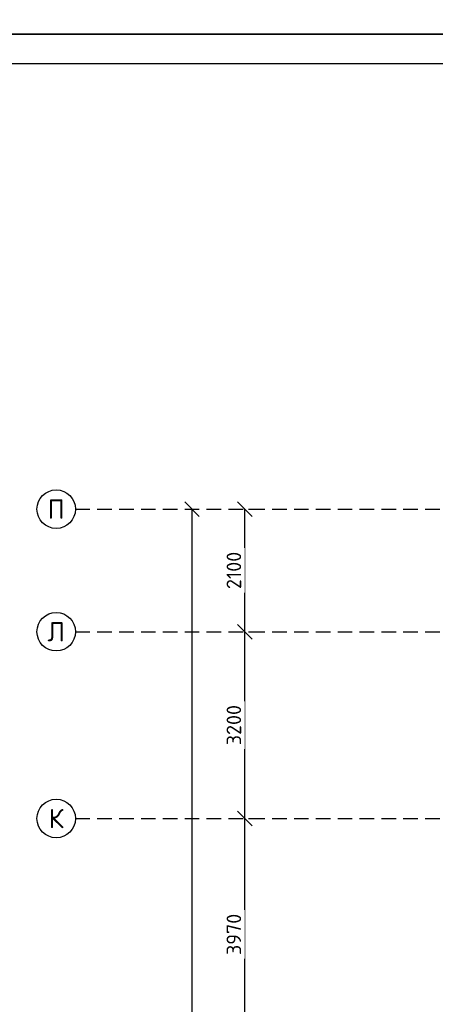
# Model space of a CAD drawing. Header units: inches. Extents: x 8001 to 766003, y -84601 to 563258.
# Tile 149 of 169: x 471305 to 478436, y 277172 to 294038. Entities that reach past the tile are written whole.
import ezdxf
from ezdxf.enums import TextEntityAlignment as Align

# ---------------------------------------------------------------- set-up
doc = ezdxf.new("R2010")
doc.units = ezdxf.units.IN
doc.header["$MEASUREMENT"] = 0
doc.linetypes.add('( Hidden )', pattern=[0.375, 0.25, -0.125])
doc.styles.add('GOST', font='isocpeur.ttf')
doc.styles.add('Text style', font='isocpeur.ttf', dxfattribs={"height": 250})
doc.dimstyles.new('Dim Style', dxfattribs={"dimtxt": 250, "dimasz": 250, "dimexe": 125, "dimexo": 62.5, "dimgap": 62.5, "dimtad": 1, "dimdec": 0, "dimtxsty": 'Text style', "dimblk": 'OBLIQUE', "dimcen": 250, "dimclrd": 256, "dimclre": 256, "dimclrt": 256, "dimadec": 0, "dimazin": 0, "dimtfac": 1, "dimtdec": 0, "dimtmove": 0, "dimatfit": 3, "dimldrblk": 'OBLIQUE', "dimfxl": 1, "dimlwd": -1, "dimlwe": -1, "dimarcsym": 0})

# ---------------------------------------------------------------- blocks, each defined once
blk = doc.blocks.new('_Oblique')
at = {"color": 0, "linetype": 'ByBlock', "lineweight": -2}
blk.add_line((-0.5, -0.5), (0.5, 0.5), dxfattribs=at)
blk = doc.blocks.new('*D146')
at = {"transparency": 16777216}
for p, q in [((173133.6245031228, 92659.33996780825), (173133.6245031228, 96629.33996780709)), ((173196.1245030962, 96629.33996780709), (173258.6245031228, 96629.33996780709)), ((173196.1245030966, 92659.33996780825), (173258.6245031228, 92659.33996780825))]:
    blk.add_line(p, q, dxfattribs=at)
at = {"layer": 'Defpoints', "color": 0, "transparency": 16777216}
for p in [(173133.6245030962, 96629.33996780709), (173133.6245031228, 96629.33996780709), (173133.6245030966, 92659.33996780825)]:
    blk.add_point(p, dxfattribs=at)
at = {"transparency": 16777216, "xscale": 250, "yscale": 250, "zscale": 250}
for p, rotation in [((173133.6245031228, 96629.33996780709), 90), ((173133.6245031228, 92659.33996780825), 270)]:
    blk.add_blockref('_Oblique', p, dxfattribs=dict(at, rotation=rotation))
at = {"transparency": 16777216, "insert": (172946.1245031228, 94644.3399678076), "char_height": 250, "attachment_point": 5, "rotation": 90, "style": 'Text style', "bg_fill": 3, "box_fill_scale": 1.25, "bg_fill_color": 256, "bg_fill_true_color": 13158600, "bg_fill_transparency": 0}
blk.add_mtext('3970', dxfattribs=at)
blk = doc.blocks.new('*D147')
at = {"transparency": 16777216}
for p, q in [((173133.6245031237, 96629.33996780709), (173133.6245031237, 99829.33996780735)), ((173196.1245030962, 99829.33996780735), (173258.6245031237, 99829.33996780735)), ((173196.1245030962, 96629.33996780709), (173258.6245031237, 96629.33996780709))]:
    blk.add_line(p, q, dxfattribs=at)
at = {"layer": 'Defpoints', "color": 0, "transparency": 16777216}
for p in [(173133.6245030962, 99829.33996780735), (173133.6245031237, 99829.33996780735), (173133.6245030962, 96629.33996780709)]:
    blk.add_point(p, dxfattribs=at)
at = {"transparency": 16777216, "xscale": 250, "yscale": 250, "zscale": 250}
for p, rotation in [((173133.6245031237, 99829.33996780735), 90), ((173133.6245031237, 96629.33996780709), 270)]:
    blk.add_blockref('_Oblique', p, dxfattribs=dict(at, rotation=rotation))
at = {"transparency": 16777216, "insert": (172946.1245031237, 98229.33996780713), "char_height": 250, "attachment_point": 5, "rotation": 90, "style": 'Text style', "bg_fill": 3, "box_fill_scale": 1.25, "bg_fill_color": 256, "bg_fill_true_color": 13158600, "bg_fill_transparency": 0}
blk.add_mtext('3200', dxfattribs=at)
blk = doc.blocks.new('*D148')
at = {"transparency": 16777216}
for p, q in [((172227.8622145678, 54509.33996780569), (172227.8622145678, 101929.3399678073)), ((172290.3622145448, 101929.3399678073), (172352.8622145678, 101929.3399678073)), ((172290.3622145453, 54509.33996780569), (172352.8622145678, 54509.33996780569))]:
    blk.add_line(p, q, dxfattribs=at)
at = {"layer": 'Defpoints', "color": 0, "transparency": 16777216}
for p in [(172227.8622145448, 101929.3399678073), (172227.8622145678, 101929.3399678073), (172227.8622145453, 54509.33996780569)]:
    blk.add_point(p, dxfattribs=at)
at = {"transparency": 16777216, "xscale": 250, "yscale": 250, "zscale": 250}
for p, rotation in [((172227.8622145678, 101929.3399678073), 90), ((172227.8622145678, 54509.33996780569), 270)]:
    blk.add_blockref('_Oblique', p, dxfattribs=dict(at, rotation=rotation))
at = {"transparency": 16777216, "insert": (172040.3622145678, 78219.33996780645), "char_height": 250, "attachment_point": 5, "rotation": 90, "style": 'Text style', "bg_fill": 3, "box_fill_scale": 1.25, "bg_fill_color": 256, "bg_fill_true_color": 13158600, "bg_fill_transparency": 0}
blk.add_mtext('47420', dxfattribs=at)
blk = doc.blocks.new('*D149')
at = {"transparency": 16777216}
for p, q in [((173133.6245031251, 99829.33996780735), (173133.6245031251, 101929.3399678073)), ((173196.1245031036, 101929.3399678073), (173258.6245031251, 101929.3399678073)), ((173196.1245031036, 99829.33996780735), (173258.6245031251, 99829.33996780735))]:
    blk.add_line(p, q, dxfattribs=at)
at = {"layer": 'Defpoints', "color": 0, "transparency": 16777216}
for p in [(173133.6245031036, 101929.3399678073), (173133.6245031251, 101929.3399678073), (173133.6245031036, 99829.33996780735)]:
    blk.add_point(p, dxfattribs=at)
at = {"transparency": 16777216, "xscale": 250, "yscale": 250, "zscale": 250}
for p, rotation in [((173133.6245031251, 101929.3399678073), 90), ((173133.6245031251, 99829.33996780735), 270)]:
    blk.add_blockref('_Oblique', p, dxfattribs=dict(at, rotation=rotation))
at = {"transparency": 16777216, "insert": (172946.1245031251, 100879.3399678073), "char_height": 250, "attachment_point": 5, "rotation": 90, "style": 'Text style', "bg_fill": 3, "box_fill_scale": 1.25, "bg_fill_color": 256, "bg_fill_true_color": 13158600, "bg_fill_transparency": 0}
blk.add_mtext('2100', dxfattribs=at)
blk = doc.blocks.new('kb-axis')
blk.add_circle((0, 0), 1)
at = {"style": 'GOST'}
blk.add_attdef('AXIS', text='', height=1, dxfattribs=at).set_placement((0, 0), align=Align.MIDDLE_CENTER)
blk = doc.blocks.new('hkgk')
at = {"color": 1, "linetype": '( Hidden )', "ltscale": 1000}
for p, q in [((170227.6217216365, 101929.3399678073), (231321.1995090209, 101929.3399678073)), ((170227.6217216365, 99829.33996780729), (231321.1995090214, 99829.33996780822)), ((170227.621721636, 96629.33996780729), (231321.1995090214, 96629.33996780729))]:
    blk.add_line(p, q, dxfattribs=at)
at = {"xscale": 330, "yscale": 330, "zscale": 330}
for p, values in [((169897.6217216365, 101929.3399678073), {'AXIS': 'П'}), ((169897.621721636, 99829.33996780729), {'AXIS': 'Л'}), ((169897.621721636, 96629.33996780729), {'AXIS': 'К'})]:
    blk.add_blockref('kb-axis', p, dxfattribs=at).add_auto_attribs(values)
for base, p1, p2, override, picture, middle in [((172227.8622145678, 101929.3399678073), (172227.8622145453, 54509.33996780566), (172227.8622145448, 101929.3399678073), {"dimtfill": 1, "dimarcsym": 1}, '*D148', (172040.3622145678, 78219.33996780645)), ((173133.6245031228, 96629.33996780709), (173133.6245030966, 92659.33996780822), (173133.6245030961, 96629.33996780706), {"dimtmove": 1, "dimtfill": 1, "dimarcsym": 1}, '*D146', (172946.1245031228, 94644.3399678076))]:
    dim = blk.add_linear_dim(base=base, p1=p1, p2=p2, angle=90, dimstyle='Dim Style', override=override)
    dim.commit()
    dim.dimension.update_dxf_attribs({"geometry": picture, "text_midpoint": middle})
dim = blk.add_linear_dim(base=(173133.6245031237, 99829.33996780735), p1=(173133.6245030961, 96629.33996780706), p2=(173133.6245030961, 99829.33996780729), angle=90, dimstyle='Dim Style', override={"dimtmove": 1, "dimtfill": 1, "dimarcsym": 1})
dim.commit()
dim.dimension.update_dxf_attribs({"geometry": '*D147', "text_midpoint": (172946.1245031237, 98229.33996780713)})
dim = blk.add_linear_dim(base=(173133.6245031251, 101929.3399678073), p1=(173133.6245031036, 99829.33996780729), p2=(173133.6245031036, 101929.3399678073), angle=90, dimstyle='Dim Style', override={"dimtfill": 1, "dimarcsym": 1})
dim.commit()
dim.dimension.update_dxf_attribs({"geometry": '*D149', "text_midpoint": (172946.1245031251, 100879.3399678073)})

msp = doc.modelspace()

# ---------------------------------------------------------------- linework, layer by layer
msp.add_lwpolyline([(458584.1568194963, 363188.3641886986), (558584.1568194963, 363188.3641886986), (558584.1568194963, 293788.3641886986), (458584.1568194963, 293788.3641886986)], close=True)

# ---------------------------------------------------------------- block references
at = {"color": 25}
msp.add_blockref('hkgk', (302034.1337840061, 183724.9024351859), dxfattribs=at)

# ---------------------------------------------------------------- next in the draw order: linework, layer by layer
for points in [[(458584.1568194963, 293788.3641886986), (558584.1568194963, 293788.3641886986), (558584.1568194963, 224388.3641886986), (458584.1568194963, 224388.3641886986)], [(460584.1568194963, 293288.3641886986), (558084.1568194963, 293288.3641886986), (558084.1568194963, 224888.3641886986), (460584.1568194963, 224888.3641886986)]]:
    msp.add_lwpolyline(points, close=True)

doc.saveas('drawing.dxf')
